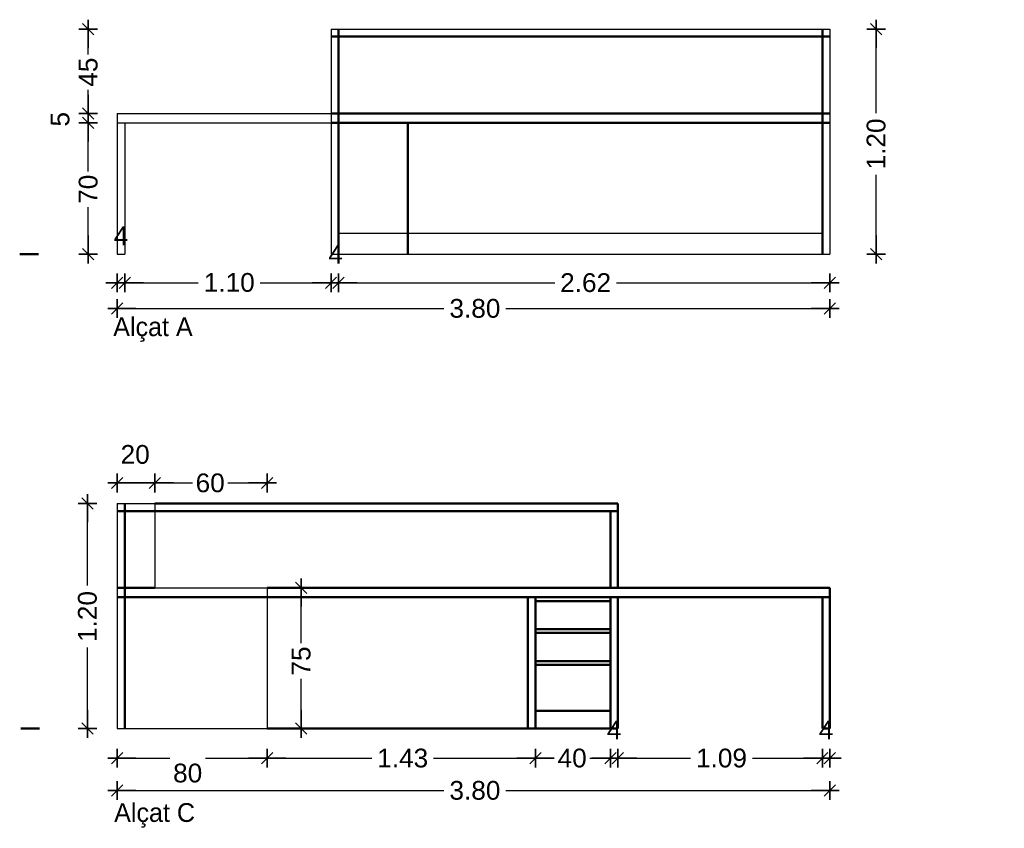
# Model space of a CAD drawing. Header units: metres. Extents: x -1 to 482, y -6 to 50.
# Tile 12 of 21: x 453.74 to 458.99, y 22.11 to 26.42. Entities that reach past the tile are written whole.
import ezdxf

# ---------------------------------------------------------------- set-up
doc = ezdxf.new("R2010")
doc.units = ezdxf.units.M
doc.header["$PDMODE"] = 65
for name, pattern in [('CONTINUA', [0]), ('PUNKT', [6.35, 0, -6.35]), ('VERDECKT', [9.525, 6.35, -3.175])]:
    doc.linetypes.add(name, pattern=pattern)
doc.layers.add('EQUIPAMENT INTERIOR', color=7, linetype='CONTINUA', lineweight=25)
doc.styles.add('ARIAL', font='arial.ttf')
doc.styles.add('Century Gothic', font='txt')
doc.dimstyles.new('DIMSTYLE_4', dxfattribs={"dimtxt": 0.1, "dimasz": 0.1, "dimexe": 0, "dimexo": 1e-06, "dimgap": 0.05, "dimtad": 0, "dimdec": 0, "dimlfac": 100, "dimrnd": 1, "dimzin": 4, "dimdsep": 46, "dimtxsty": 'ARIAL', "dimblk1": 'ALL_ML_STRICH', "dimblk2": 'ALL_ML_STRICH', "dimsah": 1, "dimcen": 0, "dimse1": 1, "dimse2": 1, "dimclrd": 2, "dimclre": 2, "dimclrt": 2, "dimadec": 0, "dimazin": 0, "dimtfac": 1, "dimtdec": 0, "dimtix": 1, "dimtmove": 2, "dimatfit": 3, "dimfxl": 0, "dimtzin": 0, "dimlwd": 0, "dimlwe": 35, "dimarcsym": 0})
doc.dimstyles.new('DIMSTYLE_5', dxfattribs={"dimtxt": 0.1, "dimasz": 0.1, "dimexe": 0, "dimexo": 1e-06, "dimgap": 0.05, "dimtad": 0, "dimrnd": 0.01, "dimzin": 4, "dimdsep": 46, "dimtxsty": 'ARIAL', "dimblk1": 'ALL_ML_STRICH', "dimblk2": 'ALL_ML_STRICH', "dimsah": 1, "dimcen": 0, "dimse1": 1, "dimse2": 1, "dimclrd": 2, "dimclre": 2, "dimclrt": 2, "dimadec": 0, "dimazin": 0, "dimtfac": 1, "dimtdec": 0, "dimtix": 1, "dimtmove": 2, "dimatfit": 3, "dimfxl": 0, "dimtzin": 0, "dimlwd": 0, "dimlwe": 35, "dimarcsym": 0})
doc.dimstyles.new('DIMSTYLE_7', dxfattribs={"dimtxt": 0.1, "dimasz": 0.1, "dimexe": 0, "dimexo": 1e-06, "dimgap": 0.05, "dimtad": 2, "dimdec": 0, "dimlfac": 100, "dimrnd": 1, "dimzin": 4, "dimdsep": 46, "dimtxsty": 'ARIAL', "dimblk1": 'ALL_ML_STRICH', "dimblk2": 'ALL_ML_STRICH', "dimsah": 1, "dimcen": 0, "dimse1": 1, "dimse2": 1, "dimclrd": 2, "dimclre": 2, "dimclrt": 2, "dimadec": 0, "dimazin": 0, "dimtfac": 1, "dimtdec": 0, "dimtix": 1, "dimtmove": 2, "dimatfit": 3, "dimfxl": 0, "dimtvp": 1.2, "dimtzin": 0, "dimlwd": 0, "dimlwe": 35, "dimarcsym": 0})

# ---------------------------------------------------------------- blocks, each defined once
blk = doc.blocks.new('ALL_ML_STRICH')
at = {"color": 0, "linetype": 'ByBlock', "lineweight": -2}
for p, q in [((-1, 0), (0.5, 0)), ((-0.3, -0.3), (0.3, 0.3)), ((0, -0.5), (0, 0.5))]:
    blk.add_line(p, q, dxfattribs=at)
blk = doc.blocks.new('*D40')
at = {"layer": 'DEFPOINTS', "color": 2, "linetype": 'CONTINUA', "lineweight": 35, "transparency": 33554687}
for p in [(454.2637, 23.9537), (454.2637, 23.8442), (454.4637, 23.8442)]:
    blk.add_point(p, dxfattribs=at)
at = {"layer": 'EQUIPAMENT INTERIOR', "color": 2, "linetype": 'CONTINUA', "lineweight": -2, "transparency": 33554687}
blk.add_line((454.2637, 23.9537), (454.4637, 23.9537), dxfattribs=at)
at = {"layer": 'EQUIPAMENT INTERIOR', "color": 2, "linetype": 'CONTINUA', "lineweight": 35, "transparency": 33554687, "xscale": 0.1, "yscale": 0.1, "zscale": 0.1, "rotation": 180}
blk.add_blockref('ALL_ML_STRICH', (454.2637, 23.9537), dxfattribs=at)
at = {"layer": 'EQUIPAMENT INTERIOR', "color": 2, "linetype": 'CONTINUA', "lineweight": 35, "transparency": 33554687, "xscale": 0.1, "yscale": 0.1, "zscale": 0.1}
blk.add_blockref('ALL_ML_STRICH', (454.4637, 23.9537), dxfattribs=at)
at = {"layer": 'EQUIPAMENT INTERIOR', "color": 2, "linetype": 'CONTINUA', "lineweight": 35, "transparency": 33554687, "insert": (454.3594, 24.1054), "char_height": 0.1, "width": 0.2, "attachment_point": 5, "style": 'ARIAL'}
blk.add_mtext('\\A1;{20}', dxfattribs=at)
blk = doc.blocks.new('*D41')
at = {"layer": 'DEFPOINTS', "color": 2, "linetype": 'CONTINUA', "lineweight": 35, "transparency": 33554687}
for p in [(454.4637, 23.9537), (454.4637, 23.8442), (455.0637, 23.3942)]:
    blk.add_point(p, dxfattribs=at)
at = {"layer": 'EQUIPAMENT INTERIOR', "color": 2, "linetype": 'CONTINUA', "lineweight": -2, "transparency": 33554687}
for p, q in [((454.4637, 23.9537), (454.6644, 23.9537)), ((454.8544, 23.9537), (455.0637, 23.9537))]:
    blk.add_line(p, q, dxfattribs=at)
at = {"layer": 'EQUIPAMENT INTERIOR', "color": 2, "linetype": 'CONTINUA', "lineweight": 35, "transparency": 33554687, "xscale": 0.1, "yscale": 0.1, "zscale": 0.1, "rotation": 180}
blk.add_blockref('ALL_ML_STRICH', (454.4637, 23.9537), dxfattribs=at)
at = {"layer": 'EQUIPAMENT INTERIOR', "color": 2, "linetype": 'CONTINUA', "lineweight": 35, "transparency": 33554687, "xscale": 0.1, "yscale": 0.1, "zscale": 0.1}
blk.add_blockref('ALL_ML_STRICH', (455.0637, 23.9537), dxfattribs=at)
at = {"layer": 'EQUIPAMENT INTERIOR', "color": 2, "linetype": 'CONTINUA', "lineweight": 35, "transparency": 33554687, "insert": (454.7594, 23.9537), "char_height": 0.1, "width": 0.2, "attachment_point": 5, "style": 'ARIAL'}
blk.add_mtext('\\A1;{60}', dxfattribs=at)
blk = doc.blocks.new('*D42')
at = {"layer": 'DEFPOINTS', "color": 2, "linetype": 'CONTINUA', "lineweight": 35, "transparency": 33554687}
for p in [(454.2637, 25.1742), (454.3037, 25.1742), (454.2637, 25.0214)]:
    blk.add_point(p, dxfattribs=at)
at = {"layer": 'EQUIPAMENT INTERIOR', "color": 2, "linetype": 'CONTINUA', "lineweight": -2, "transparency": 33554687}
blk.add_line((454.2637, 25.0214), (454.3037, 25.0214), dxfattribs=at)
at = {"layer": 'EQUIPAMENT INTERIOR', "color": 2, "linetype": 'CONTINUA', "lineweight": 35, "transparency": 33554687, "xscale": 0.1, "yscale": 0.1, "zscale": 0.1}
blk.add_blockref('ALL_ML_STRICH', (454.3037, 25.0214), dxfattribs=at)
at = {"layer": 'EQUIPAMENT INTERIOR', "color": 2, "linetype": 'CONTINUA', "lineweight": 35, "transparency": 33554687, "xscale": 0.1, "yscale": 0.1, "zscale": 0.1, "rotation": 180}
blk.add_blockref('ALL_ML_STRICH', (454.2637, 25.0214), dxfattribs=at)
at = {"layer": 'EQUIPAMENT INTERIOR', "color": 2, "linetype": 'CONTINUA', "lineweight": 35, "transparency": 33554687, "insert": (454.2833, 25.2714), "char_height": 0.1, "width": 0.1, "attachment_point": 5, "style": 'ARIAL'}
blk.add_mtext('\\A1;{4}', dxfattribs=at)
blk = doc.blocks.new('*D43')
at = {"layer": 'DEFPOINTS', "color": 2, "linetype": 'CONTINUA', "lineweight": 35, "transparency": 33554687}
for p in [(454.3037, 25.1742), (455.4037, 25.1742), (454.3037, 25.0214)]:
    blk.add_point(p, dxfattribs=at)
at = {"layer": 'EQUIPAMENT INTERIOR', "color": 2, "linetype": 'CONTINUA', "lineweight": -2, "transparency": 33554687}
for p, q in [((454.3037, 25.0214), (454.6961, 25.0214)), ((455.0261, 25.0214), (455.4037, 25.0214))]:
    blk.add_line(p, q, dxfattribs=at)
at = {"layer": 'EQUIPAMENT INTERIOR', "color": 2, "linetype": 'CONTINUA', "lineweight": 35, "transparency": 33554687, "xscale": 0.1, "yscale": 0.1, "zscale": 0.1, "rotation": 180}
blk.add_blockref('ALL_ML_STRICH', (454.3037, 25.0214), dxfattribs=at)
at = {"layer": 'EQUIPAMENT INTERIOR', "color": 2, "linetype": 'CONTINUA', "lineweight": 35, "transparency": 33554687, "xscale": 0.1, "yscale": 0.1, "zscale": 0.1}
blk.add_blockref('ALL_ML_STRICH', (455.4037, 25.0214), dxfattribs=at)
at = {"layer": 'EQUIPAMENT INTERIOR', "color": 2, "linetype": 'CONTINUA', "lineweight": 35, "transparency": 33554687, "insert": (454.8611, 25.0225), "char_height": 0.1, "width": 0.4, "attachment_point": 5, "style": 'ARIAL'}
blk.add_mtext('\\A1;{\\A1;{1.10\\H0.066000;\\S^ ;}}', dxfattribs=at)
blk = doc.blocks.new('*D44')
at = {"layer": 'DEFPOINTS', "color": 2, "linetype": 'CONTINUA', "lineweight": 35, "transparency": 33554687}
for p in [(455.4037, 25.1742), (455.4437, 25.1742), (455.4037, 25.0214)]:
    blk.add_point(p, dxfattribs=at)
at = {"layer": 'EQUIPAMENT INTERIOR', "color": 2, "linetype": 'CONTINUA', "lineweight": -2, "transparency": 33554687}
blk.add_line((455.4037, 25.0214), (455.4437, 25.0214), dxfattribs=at)
at = {"layer": 'EQUIPAMENT INTERIOR', "color": 2, "linetype": 'CONTINUA', "lineweight": 35, "transparency": 33554687, "xscale": 0.1, "yscale": 0.1, "zscale": 0.1}
blk.add_blockref('ALL_ML_STRICH', (455.4437, 25.0214), dxfattribs=at)
at = {"layer": 'EQUIPAMENT INTERIOR', "color": 2, "linetype": 'CONTINUA', "lineweight": 35, "transparency": 33554687, "xscale": 0.1, "yscale": 0.1, "zscale": 0.1, "rotation": 180}
blk.add_blockref('ALL_ML_STRICH', (455.4037, 25.0214), dxfattribs=at)
at = {"layer": 'EQUIPAMENT INTERIOR', "color": 2, "linetype": 'CONTINUA', "lineweight": 35, "transparency": 33554687, "insert": (455.4283, 25.1732), "char_height": 0.1, "width": 0.1, "attachment_point": 5, "style": 'ARIAL'}
blk.add_mtext('\\A1;{4}', dxfattribs=at)
blk = doc.blocks.new('*D45')
at = {"layer": 'DEFPOINTS', "color": 2, "linetype": 'CONTINUA', "lineweight": 35, "transparency": 33554687}
for p in [(455.4437, 25.1742), (458.0637, 25.1742), (455.4437, 25.0214)]:
    blk.add_point(p, dxfattribs=at)
at = {"layer": 'EQUIPAMENT INTERIOR', "color": 2, "linetype": 'CONTINUA', "lineweight": -2, "transparency": 33554687}
for p, q in [((455.4437, 25.0214), (456.5965, 25.0214)), ((456.9265, 25.0214), (458.0637, 25.0214))]:
    blk.add_line(p, q, dxfattribs=at)
at = {"layer": 'EQUIPAMENT INTERIOR', "color": 2, "linetype": 'CONTINUA', "lineweight": 35, "transparency": 33554687, "xscale": 0.1, "yscale": 0.1, "zscale": 0.1, "rotation": 180}
blk.add_blockref('ALL_ML_STRICH', (455.4437, 25.0214), dxfattribs=at)
at = {"layer": 'EQUIPAMENT INTERIOR', "color": 2, "linetype": 'CONTINUA', "lineweight": 35, "transparency": 33554687, "xscale": 0.1, "yscale": 0.1, "zscale": 0.1}
blk.add_blockref('ALL_ML_STRICH', (458.0637, 25.0214), dxfattribs=at)
at = {"layer": 'EQUIPAMENT INTERIOR', "color": 2, "linetype": 'CONTINUA', "lineweight": 35, "transparency": 33554687, "insert": (456.7615, 25.0214), "char_height": 0.1, "width": 0.4, "attachment_point": 5, "style": 'ARIAL'}
blk.add_mtext('\\A1;{\\A1;{2.62\\H0.066000;\\S^ ;}}', dxfattribs=at)
blk = doc.blocks.new('*D49')
at = {"layer": 'DEFPOINTS', "color": 2, "linetype": 'CONTINUA', "lineweight": 35, "transparency": 33554687}
for p in [(454.2637, 25.1742), (458.0637, 25.1742), (454.2637, 24.8842)]:
    blk.add_point(p, dxfattribs=at)
at = {"layer": 'EQUIPAMENT INTERIOR', "color": 2, "linetype": 'CONTINUA', "lineweight": -2, "transparency": 33554687}
for p, q in [((454.2637, 24.8842), (456.0061, 24.8842)), ((456.3361, 24.8842), (458.0637, 24.8842))]:
    blk.add_line(p, q, dxfattribs=at)
at = {"layer": 'EQUIPAMENT INTERIOR', "color": 2, "linetype": 'CONTINUA', "lineweight": 35, "transparency": 33554687, "xscale": 0.1, "yscale": 0.1, "zscale": 0.1, "rotation": 180}
blk.add_blockref('ALL_ML_STRICH', (454.2637, 24.8842), dxfattribs=at)
at = {"layer": 'EQUIPAMENT INTERIOR', "color": 2, "linetype": 'CONTINUA', "lineweight": 35, "transparency": 33554687, "xscale": 0.1, "yscale": 0.1, "zscale": 0.1}
blk.add_blockref('ALL_ML_STRICH', (458.0637, 24.8842), dxfattribs=at)
at = {"layer": 'EQUIPAMENT INTERIOR', "color": 2, "linetype": 'CONTINUA', "lineweight": 35, "transparency": 33554687, "insert": (456.1711, 24.8842), "char_height": 0.1, "width": 0.4, "attachment_point": 5, "style": 'ARIAL'}
blk.add_mtext('\\A1;{\\A1;{3.80\\H0.066000;\\S^ ;}}', dxfattribs=at)
blk = doc.blocks.new('*D50')
at = {"layer": 'DEFPOINTS', "color": 2, "linetype": 'CONTINUA', "lineweight": 35, "transparency": 33554687}
for p in [(454.2637, 22.6442), (458.0637, 22.6442), (454.2637, 22.3139)]:
    blk.add_point(p, dxfattribs=at)
at = {"layer": 'EQUIPAMENT INTERIOR', "color": 2, "linetype": 'CONTINUA', "lineweight": -2, "transparency": 33554687}
for p, q in [((454.2637, 22.3139), (456.0061, 22.3139)), ((456.3361, 22.3139), (458.0637, 22.3139))]:
    blk.add_line(p, q, dxfattribs=at)
at = {"layer": 'EQUIPAMENT INTERIOR', "color": 2, "linetype": 'CONTINUA', "lineweight": 35, "transparency": 33554687, "xscale": 0.1, "yscale": 0.1, "zscale": 0.1, "rotation": 180}
blk.add_blockref('ALL_ML_STRICH', (454.2637, 22.3139), dxfattribs=at)
at = {"layer": 'EQUIPAMENT INTERIOR', "color": 2, "linetype": 'CONTINUA', "lineweight": 35, "transparency": 33554687, "xscale": 0.1, "yscale": 0.1, "zscale": 0.1}
blk.add_blockref('ALL_ML_STRICH', (458.0637, 22.3139), dxfattribs=at)
at = {"layer": 'EQUIPAMENT INTERIOR', "color": 2, "linetype": 'CONTINUA', "lineweight": 35, "transparency": 33554687, "insert": (456.1711, 22.3139), "char_height": 0.1, "width": 0.4, "attachment_point": 5, "style": 'ARIAL'}
blk.add_mtext('\\A1;{\\A1;{3.80\\H0.066000;\\S^ ;}}', dxfattribs=at)
blk = doc.blocks.new('*D113')
at = {"layer": 'DEFPOINTS', "color": 2, "linetype": 'CONTINUA', "lineweight": 35, "transparency": 33554687}
for p in [(458.0637, 26.3742), (458.0637, 25.1742), (458.3105, 25.1742)]:
    blk.add_point(p, dxfattribs=at)
at = {"layer": 'EQUIPAMENT INTERIOR', "color": 2, "linetype": 'CONTINUA', "lineweight": -2, "transparency": 33554687}
for p, q in [((458.3105, 25.9266), (458.3105, 26.3742)), ((458.3105, 25.1742), (458.3105, 25.5966))]:
    blk.add_line(p, q, dxfattribs=at)
at = {"layer": 'EQUIPAMENT INTERIOR', "color": 2, "linetype": 'CONTINUA', "lineweight": 35, "transparency": 33554687, "xscale": 0.1, "yscale": 0.1, "zscale": 0.1}
for p, rotation in [((458.3105, 26.3742), 90), ((458.3105, 25.1742), 270)]:
    blk.add_blockref('ALL_ML_STRICH', p, dxfattribs=dict(at, rotation=rotation))
at = {"layer": 'EQUIPAMENT INTERIOR', "color": 2, "linetype": 'CONTINUA', "lineweight": 35, "transparency": 33554687, "insert": (458.3105, 25.7616), "char_height": 0.1, "width": 0.4, "attachment_point": 5, "rotation": 90, "style": 'ARIAL'}
blk.add_mtext('\\A1;{\\A1;{1.20\\H0.066000;\\S^ ;}}', dxfattribs=at)
blk = doc.blocks.new('*D115')
at = {"layer": 'DEFPOINTS', "color": 2, "linetype": 'CONTINUA', "lineweight": 35, "transparency": 33554687}
for p in [(454.4288, 25.8742), (454.1092, 25.1742), (454.2637, 25.1742)]:
    blk.add_point(p, dxfattribs=at)
at = {"layer": 'EQUIPAMENT INTERIOR', "color": 2, "linetype": 'CONTINUA', "lineweight": -2, "transparency": 33554687}
for p, q in [((454.1092, 25.6149), (454.1092, 25.8742)), ((454.1092, 25.1742), (454.1092, 25.4249))]:
    blk.add_line(p, q, dxfattribs=at)
at = {"layer": 'EQUIPAMENT INTERIOR', "color": 2, "linetype": 'CONTINUA', "lineweight": 35, "transparency": 33554687, "xscale": 0.1, "yscale": 0.1, "zscale": 0.1}
for p, rotation in [((454.1092, 25.8742), 90), ((454.1092, 25.1742), 270)]:
    blk.add_blockref('ALL_ML_STRICH', p, dxfattribs=dict(at, rotation=rotation))
at = {"layer": 'EQUIPAMENT INTERIOR', "color": 2, "linetype": 'CONTINUA', "lineweight": 35, "transparency": 33554687, "insert": (454.1092, 25.5199), "char_height": 0.1, "width": 0.2, "attachment_point": 5, "rotation": 90, "style": 'ARIAL'}
blk.add_mtext('\\A1;{70}', dxfattribs=at)
blk = doc.blocks.new('*D116')
at = {"layer": 'DEFPOINTS', "color": 2, "linetype": 'CONTINUA', "lineweight": 35, "transparency": 33554687}
for p in [(454.2637, 25.9242), (454.1092, 25.8742), (454.4288, 25.8742)]:
    blk.add_point(p, dxfattribs=at)
at = {"layer": 'EQUIPAMENT INTERIOR', "color": 2, "linetype": 'CONTINUA', "lineweight": -2, "transparency": 33554687}
blk.add_line((454.1092, 25.8742), (454.1092, 25.9242), dxfattribs=at)
at = {"layer": 'EQUIPAMENT INTERIOR', "color": 2, "linetype": 'CONTINUA', "lineweight": 35, "transparency": 33554687, "xscale": 0.1, "yscale": 0.1, "zscale": 0.1}
for p, rotation in [((454.1092, 25.8742), 270), ((454.1092, 25.9242), 90)]:
    blk.add_blockref('ALL_ML_STRICH', p, dxfattribs=dict(at, rotation=rotation))
at = {"layer": 'EQUIPAMENT INTERIOR', "color": 2, "linetype": 'CONTINUA', "lineweight": 35, "transparency": 33554687, "insert": (453.9592, 25.8932), "char_height": 0.1, "width": 0.1, "attachment_point": 5, "rotation": 90, "style": 'ARIAL'}
blk.add_mtext('\\A1;{5}', dxfattribs=at)
blk = doc.blocks.new('*D117')
at = {"layer": 'DEFPOINTS', "color": 2, "linetype": 'CONTINUA', "lineweight": 35, "transparency": 33554687}
for p in [(455.4037, 26.3742), (454.1092, 25.9242), (454.2637, 25.9242)]:
    blk.add_point(p, dxfattribs=at)
at = {"layer": 'EQUIPAMENT INTERIOR', "color": 2, "linetype": 'CONTINUA', "lineweight": -2, "transparency": 33554687}
for p, q in [((454.1092, 26.2393), (454.1092, 26.3742)), ((454.1092, 25.9242), (454.1092, 26.0493))]:
    blk.add_line(p, q, dxfattribs=at)
at = {"layer": 'EQUIPAMENT INTERIOR', "color": 2, "linetype": 'CONTINUA', "lineweight": 35, "transparency": 33554687, "xscale": 0.1, "yscale": 0.1, "zscale": 0.1}
for p, rotation in [((454.1092, 26.3742), 90), ((454.1092, 25.9242), 270)]:
    blk.add_blockref('ALL_ML_STRICH', p, dxfattribs=dict(at, rotation=rotation))
at = {"layer": 'EQUIPAMENT INTERIOR', "color": 2, "linetype": 'CONTINUA', "lineweight": 35, "transparency": 33554687, "insert": (454.1092, 26.1443), "char_height": 0.1, "width": 0.2, "attachment_point": 5, "rotation": 90, "style": 'ARIAL'}
blk.add_mtext('\\A1;{45}', dxfattribs=at)
blk = doc.blocks.new('*D118')
at = {"layer": 'DEFPOINTS', "color": 2, "linetype": 'CONTINUA', "lineweight": 35, "transparency": 33554687}
for p in [(454.2637, 23.8442), (454.1051, 22.6442), (454.2637, 22.6442)]:
    blk.add_point(p, dxfattribs=at)
at = {"layer": 'EQUIPAMENT INTERIOR', "color": 2, "linetype": 'CONTINUA', "lineweight": -2, "transparency": 33554687}
for p, q in [((454.1051, 23.4066), (454.1051, 23.8442)), ((454.1051, 22.6442), (454.1051, 23.0766))]:
    blk.add_line(p, q, dxfattribs=at)
at = {"layer": 'EQUIPAMENT INTERIOR', "color": 2, "linetype": 'CONTINUA', "lineweight": 35, "transparency": 33554687, "xscale": 0.1, "yscale": 0.1, "zscale": 0.1}
for p, rotation in [((454.1051, 23.8442), 90), ((454.1051, 22.6442), 270)]:
    blk.add_blockref('ALL_ML_STRICH', p, dxfattribs=dict(at, rotation=rotation))
at = {"layer": 'EQUIPAMENT INTERIOR', "color": 2, "linetype": 'CONTINUA', "lineweight": 35, "transparency": 33554687, "insert": (454.1051, 23.2416), "char_height": 0.1, "width": 0.4, "attachment_point": 5, "rotation": 90, "style": 'ARIAL'}
blk.add_mtext('\\A1;{\\A1;{1.20\\H0.066000;\\S^ ;}}', dxfattribs=at)
blk = doc.blocks.new('*D119')
at = {"layer": 'DEFPOINTS', "color": 2, "linetype": 'CONTINUA', "lineweight": 35, "transparency": 33554687}
for p in [(455.0637, 23.3942), (455.0637, 22.6442), (455.245, 22.6442)]:
    blk.add_point(p, dxfattribs=at)
at = {"layer": 'EQUIPAMENT INTERIOR', "color": 2, "linetype": 'CONTINUA', "lineweight": -2, "transparency": 33554687}
for p, q in [((455.245, 23.0993), (455.245, 23.3942)), ((455.245, 22.6442), (455.245, 22.9093))]:
    blk.add_line(p, q, dxfattribs=at)
at = {"layer": 'EQUIPAMENT INTERIOR', "color": 2, "linetype": 'CONTINUA', "lineweight": 35, "transparency": 33554687, "xscale": 0.1, "yscale": 0.1, "zscale": 0.1}
for p, rotation in [((455.245, 23.3942), 90), ((455.245, 22.6442), 270)]:
    blk.add_blockref('ALL_ML_STRICH', p, dxfattribs=dict(at, rotation=rotation))
at = {"layer": 'EQUIPAMENT INTERIOR', "color": 2, "linetype": 'CONTINUA', "lineweight": 35, "transparency": 33554687, "insert": (455.245, 23.0043), "char_height": 0.1, "width": 0.2, "attachment_point": 5, "rotation": 90, "style": 'ARIAL'}
blk.add_mtext('\\A1;{75}', dxfattribs=at)
blk = doc.blocks.new('*D120')
at = {"layer": 'DEFPOINTS', "color": 2, "linetype": 'CONTINUA', "lineweight": 35, "transparency": 33554687}
for p in [(454.2637, 22.6442), (455.0637, 22.6442), (454.2637, 22.4862)]:
    blk.add_point(p, dxfattribs=at)
at = {"layer": 'EQUIPAMENT INTERIOR', "color": 2, "linetype": 'CONTINUA', "lineweight": -2, "transparency": 33554687}
for p, q in [((454.2637, 22.4862), (454.5444, 22.4862)), ((454.7344, 22.4862), (455.0637, 22.4862))]:
    blk.add_line(p, q, dxfattribs=at)
at = {"layer": 'EQUIPAMENT INTERIOR', "color": 2, "linetype": 'CONTINUA', "lineweight": 35, "transparency": 33554687, "xscale": 0.1, "yscale": 0.1, "zscale": 0.1, "rotation": 180}
blk.add_blockref('ALL_ML_STRICH', (454.2637, 22.4862), dxfattribs=at)
at = {"layer": 'EQUIPAMENT INTERIOR', "color": 2, "linetype": 'CONTINUA', "lineweight": 35, "transparency": 33554687, "xscale": 0.1, "yscale": 0.1, "zscale": 0.1}
blk.add_blockref('ALL_ML_STRICH', (455.0637, 22.4862), dxfattribs=at)
at = {"layer": 'EQUIPAMENT INTERIOR', "color": 2, "linetype": 'CONTINUA', "lineweight": 35, "transparency": 33554687, "insert": (454.6394, 22.4062), "char_height": 0.1, "width": 0.2, "attachment_point": 5, "style": 'ARIAL'}
blk.add_mtext('\\A1;{80}', dxfattribs=at)
blk = doc.blocks.new('*D121')
at = {"layer": 'DEFPOINTS', "color": 2, "linetype": 'CONTINUA', "lineweight": 35, "transparency": 33554687}
for p in [(456.4937, 23.0741), (455.0637, 22.6442), (455.0637, 22.4862)]:
    blk.add_point(p, dxfattribs=at)
at = {"layer": 'EQUIPAMENT INTERIOR', "color": 2, "linetype": 'CONTINUA', "lineweight": -2, "transparency": 33554687}
for p, q in [((455.0637, 22.4862), (455.621, 22.4862)), ((455.951, 22.4862), (456.4937, 22.4862))]:
    blk.add_line(p, q, dxfattribs=at)
at = {"layer": 'EQUIPAMENT INTERIOR', "color": 2, "linetype": 'CONTINUA', "lineweight": 35, "transparency": 33554687, "xscale": 0.1, "yscale": 0.1, "zscale": 0.1, "rotation": 180}
blk.add_blockref('ALL_ML_STRICH', (455.0637, 22.4862), dxfattribs=at)
at = {"layer": 'EQUIPAMENT INTERIOR', "color": 2, "linetype": 'CONTINUA', "lineweight": 35, "transparency": 33554687, "xscale": 0.1, "yscale": 0.1, "zscale": 0.1}
blk.add_blockref('ALL_ML_STRICH', (456.4937, 22.4862), dxfattribs=at)
at = {"layer": 'EQUIPAMENT INTERIOR', "color": 2, "linetype": 'CONTINUA', "lineweight": 35, "transparency": 33554687, "insert": (455.786, 22.4862), "char_height": 0.1, "width": 0.4, "attachment_point": 5, "style": 'ARIAL'}
blk.add_mtext('\\A1;{\\A1;{1.43\\H0.066000;\\S^ ;}}', dxfattribs=at)
blk = doc.blocks.new('*D122')
at = {"layer": 'DEFPOINTS', "color": 2, "linetype": 'CONTINUA', "lineweight": 35, "transparency": 33554687}
for p in [(456.4937, 23.0741), (456.8937, 23.0741), (456.4937, 22.4862)]:
    blk.add_point(p, dxfattribs=at)
at = {"layer": 'EQUIPAMENT INTERIOR', "color": 2, "linetype": 'CONTINUA', "lineweight": -2, "transparency": 33554687}
for p, q in [((456.4937, 22.4862), (456.5944, 22.4862)), ((456.7844, 22.4862), (456.8937, 22.4862))]:
    blk.add_line(p, q, dxfattribs=at)
at = {"layer": 'EQUIPAMENT INTERIOR', "color": 2, "linetype": 'CONTINUA', "lineweight": 35, "transparency": 33554687, "xscale": 0.1, "yscale": 0.1, "zscale": 0.1, "rotation": 180}
blk.add_blockref('ALL_ML_STRICH', (456.4937, 22.4862), dxfattribs=at)
at = {"layer": 'EQUIPAMENT INTERIOR', "color": 2, "linetype": 'CONTINUA', "lineweight": 35, "transparency": 33554687, "xscale": 0.1, "yscale": 0.1, "zscale": 0.1}
blk.add_blockref('ALL_ML_STRICH', (456.8937, 22.4862), dxfattribs=at)
at = {"layer": 'EQUIPAMENT INTERIOR', "color": 2, "linetype": 'CONTINUA', "lineweight": 35, "transparency": 33554687, "insert": (456.6894, 22.4862), "char_height": 0.1, "width": 0.2, "attachment_point": 5, "style": 'ARIAL'}
blk.add_mtext('\\A1;{40}', dxfattribs=at)
blk = doc.blocks.new('*D123')
at = {"layer": 'DEFPOINTS', "color": 2, "linetype": 'CONTINUA', "lineweight": 35, "transparency": 33554687}
for p in [(456.8937, 23.0741), (456.9337, 23.0741), (456.8937, 22.4862)]:
    blk.add_point(p, dxfattribs=at)
at = {"layer": 'EQUIPAMENT INTERIOR', "color": 2, "linetype": 'CONTINUA', "lineweight": -2, "transparency": 33554687}
blk.add_line((456.8937, 22.4862), (456.9337, 22.4862), dxfattribs=at)
at = {"layer": 'EQUIPAMENT INTERIOR', "color": 2, "linetype": 'CONTINUA', "lineweight": 35, "transparency": 33554687, "xscale": 0.1, "yscale": 0.1, "zscale": 0.1}
blk.add_blockref('ALL_ML_STRICH', (456.9337, 22.4862), dxfattribs=at)
at = {"layer": 'EQUIPAMENT INTERIOR', "color": 2, "linetype": 'CONTINUA', "lineweight": 35, "transparency": 33554687, "xscale": 0.1, "yscale": 0.1, "zscale": 0.1, "rotation": 180}
blk.add_blockref('ALL_ML_STRICH', (456.8937, 22.4862), dxfattribs=at)
at = {"layer": 'EQUIPAMENT INTERIOR', "color": 2, "linetype": 'CONTINUA', "lineweight": 35, "transparency": 33554687, "insert": (456.9133, 22.6362), "char_height": 0.1, "width": 0.1, "attachment_point": 5, "style": 'ARIAL'}
blk.add_mtext('\\A1;{4}', dxfattribs=at)
blk = doc.blocks.new('*D124')
at = {"layer": 'DEFPOINTS', "color": 2, "linetype": 'CONTINUA', "lineweight": 35, "transparency": 33554687}
for p in [(458.0237, 23.136), (456.9337, 23.0741), (456.9337, 22.4862)]:
    blk.add_point(p, dxfattribs=at)
at = {"layer": 'EQUIPAMENT INTERIOR', "color": 2, "linetype": 'CONTINUA', "lineweight": -2, "transparency": 33554687}
for p, q in [((456.9337, 22.4862), (457.3209, 22.4862)), ((457.6509, 22.4862), (458.0237, 22.4862))]:
    blk.add_line(p, q, dxfattribs=at)
at = {"layer": 'EQUIPAMENT INTERIOR', "color": 2, "linetype": 'CONTINUA', "lineweight": 35, "transparency": 33554687, "xscale": 0.1, "yscale": 0.1, "zscale": 0.1, "rotation": 180}
blk.add_blockref('ALL_ML_STRICH', (456.9337, 22.4862), dxfattribs=at)
at = {"layer": 'EQUIPAMENT INTERIOR', "color": 2, "linetype": 'CONTINUA', "lineweight": 35, "transparency": 33554687, "xscale": 0.1, "yscale": 0.1, "zscale": 0.1}
blk.add_blockref('ALL_ML_STRICH', (458.0237, 22.4862), dxfattribs=at)
at = {"layer": 'EQUIPAMENT INTERIOR', "color": 2, "linetype": 'CONTINUA', "lineweight": 35, "transparency": 33554687, "insert": (457.4859, 22.4862), "char_height": 0.1, "width": 0.4, "attachment_point": 5, "style": 'ARIAL'}
blk.add_mtext('\\A1;{\\A1;{1.09\\H0.066000;\\S^ ;}}', dxfattribs=at)
blk = doc.blocks.new('*D125')
at = {"layer": 'DEFPOINTS', "color": 2, "linetype": 'CONTINUA', "lineweight": 35, "transparency": 33554687}
for p in [(458.0237, 23.136), (458.0637, 23.136), (458.0237, 22.4862)]:
    blk.add_point(p, dxfattribs=at)
at = {"layer": 'EQUIPAMENT INTERIOR', "color": 2, "linetype": 'CONTINUA', "lineweight": -2, "transparency": 33554687}
blk.add_line((458.0237, 22.4862), (458.0637, 22.4862), dxfattribs=at)
at = {"layer": 'EQUIPAMENT INTERIOR', "color": 2, "linetype": 'CONTINUA', "lineweight": 35, "transparency": 33554687, "xscale": 0.1, "yscale": 0.1, "zscale": 0.1}
blk.add_blockref('ALL_ML_STRICH', (458.0637, 22.4862), dxfattribs=at)
at = {"layer": 'EQUIPAMENT INTERIOR', "color": 2, "linetype": 'CONTINUA', "lineweight": 35, "transparency": 33554687, "xscale": 0.1, "yscale": 0.1, "zscale": 0.1, "rotation": 180}
blk.add_blockref('ALL_ML_STRICH', (458.0237, 22.4862), dxfattribs=at)
at = {"layer": 'EQUIPAMENT INTERIOR', "color": 2, "linetype": 'CONTINUA', "lineweight": 35, "transparency": 33554687, "insert": (458.0433, 22.6362), "char_height": 0.1, "width": 0.1, "attachment_point": 5, "style": 'ARIAL'}
blk.add_mtext('\\A1;{4}', dxfattribs=at)

msp = doc.modelspace()

# ---------------------------------------------------------------- linework, layer by layer
at = {"layer": 'EQUIPAMENT INTERIOR', "color": 7, "linetype": 'CONTINUA', "lineweight": 25, "transparency": 33554687}
for p, q in [((455.4037, 26.3742), (458.0637, 26.3742)), ((455.4037, 26.3742), (455.4037, 25.1742)), ((458.0637, 26.3742), (458.0637, 25.1742)), ((454.2637, 25.9242), (454.2637, 25.1742)), ((454.2637, 25.9242), (455.4037, 25.9242)), ((454.2637, 25.8742), (455.4037, 25.8742)), ((454.3037, 25.8742), (454.3037, 25.1742)), ((455.4437, 25.2862), (455.4437, 25.1742)), ((455.4437, 25.2862), (458.0237, 25.2862)), ((458.0237, 25.2862), (458.0237, 25.1742)), ((454.2637, 25.1742), (454.3037, 25.1742)), ((455.4037, 25.1742), (458.0637, 25.1742)), ((454.2637, 23.8442), (454.2637, 22.6442)), ((454.2637, 23.8442), (454.4637, 23.8442)), ((454.4637, 23.8442), (454.4637, 23.3942)), ((454.4637, 23.3942), (455.0637, 23.3942)), ((455.0637, 23.3942), (455.0637, 22.6442)), ((454.2637, 22.6442), (455.0637, 22.6442))]:
    msp.add_line(p, q, dxfattribs=at)
at = {"layer": 'EQUIPAMENT INTERIOR', "color": 202, "linetype": 'VERDECKT', "lineweight": 50, "transparency": 33554687}
for p, q in [((455.4437, 26.3742), (455.4437, 25.1742)), ((458.0237, 26.3742), (458.0237, 25.1742)), ((455.4037, 26.3342), (458.0637, 26.3342)), ((455.4037, 25.9242), (458.0637, 25.9242)), ((455.4037, 25.8742), (458.0637, 25.8742)), ((455.8137, 25.8742), (455.8137, 25.1742)), ((454.3037, 23.8442), (454.3037, 22.6442)), ((454.2635, 23.8042), (454.4637, 23.8042)), ((454.2637, 23.3942), (454.4637, 23.3942)), ((454.2637, 23.3442), (455.0637, 23.3442))]:
    msp.add_line(p, q, dxfattribs=at)
at = {"layer": 'EQUIPAMENT INTERIOR', "color": 202, "linetype": 'PUNKT', "lineweight": 50, "transparency": 33554687}
for p, q in [((453.7437, 25.1742), (464.4261, 25.1742)), ((453.7491, 22.6442), (464.2614, 22.6442))]:
    msp.add_line(p, q, dxfattribs=at)
at = {"layer": 'EQUIPAMENT INTERIOR', "color": 202, "linetype": 'CONTINUA', "lineweight": 50, "transparency": 33554687}
for p, q in [((454.4637, 23.8442), (456.9337, 23.8442)), ((456.9337, 23.8442), (456.9337, 23.3942)), ((454.4637, 23.8042), (456.9337, 23.8042)), ((456.8937, 23.8042), (456.8937, 23.3942)), ((455.0637, 23.3942), (458.0637, 23.3942)), ((458.0637, 23.3942), (458.0637, 22.6442)), ((455.0637, 23.3442), (458.0637, 23.3442)), ((456.4537, 23.3442), (456.4537, 22.6442)), ((456.4937, 23.3442), (456.4937, 22.6442)), ((456.8937, 23.3242), (456.4937, 23.3242)), ((456.8937, 23.3442), (456.8937, 22.6442)), ((456.9337, 23.3442), (456.9337, 22.6442)), ((458.0237, 23.3442), (458.0237, 22.6442)), ((456.4937, 23.1742), (456.892, 23.1742)), ((456.8937, 23.1742), (456.4937, 23.1742)), ((456.8937, 23.1542), (456.4937, 23.1542)), ((456.4937, 23.0042), (456.892, 23.0042)), ((456.8937, 23.0042), (456.4937, 23.0042)), ((456.8937, 22.9842), (456.4937, 22.9842)), ((456.4937, 22.7392), (456.8937, 22.7392)), ((456.8937, 22.7392), (456.4937, 22.7392)), ((455.0637, 22.6442), (456.9337, 22.6442)), ((458.0237, 22.6442), (458.0637, 22.6442))]:
    msp.add_line(p, q, dxfattribs=at)

# ---------------------------------------------------------------- texts
at = {"layer": 'EQUIPAMENT INTERIOR', "color": 7, "linetype": 'CONTINUA', "lineweight": 25, "transparency": 33554687, "char_height": 0.1, "attachment_point": 7, "style": 'Century Gothic'}
for s, insert, width in [('Alçat\\~A', (454.2425, 24.7061), 0.555), ('Alçat\\~C', (454.2475, 22.1154), 0.565)]:
    msp.add_mtext(s, dxfattribs=dict(at, insert=insert, width=width))

# ---------------------------------------------------------------- dimensions: what is measured, and where the dimension line sits
at = {"layer": 'EQUIPAMENT INTERIOR', "color": 2, "linetype": 'CONTINUA', "lineweight": 35, "transparency": 33554687}
for base, p1, p2, dimstyle, picture, middle in [((454.1092, 26.3742), (454.2637, 25.9242), (455.4037, 26.3742), 'DIMSTYLE_4', '*D117', (454.1092, 26.1443)), ((458.3105, 26.3742), (458.0637, 25.1742), (458.0637, 26.3742), 'DIMSTYLE_5', '*D113', (458.3105, 25.7616)), ((454.1092, 25.9242), (454.4288, 25.8742), (454.2637, 25.9242), 'DIMSTYLE_7', '*D116', (453.9592, 25.8932)), ((454.1092, 25.8742), (454.2637, 25.1742), (454.4288, 25.8742), 'DIMSTYLE_4', '*D115', (454.1092, 25.5199)), ((454.1051, 23.8442), (454.2637, 22.6442), (454.2637, 23.8442), 'DIMSTYLE_5', '*D118', (454.1051, 23.2416)), ((455.245, 23.3942), (455.0637, 22.6442), (455.0637, 23.3942), 'DIMSTYLE_4', '*D119', (455.245, 23.0043))]:
    dim = msp.add_linear_dim(base=base, p1=p1, p2=p2, angle=90, dimstyle=dimstyle, override={"dimpost": '<>', "dimclrd": 2, "dimclre": 2, "dimclrt": 2, "dimlwd": 0, "dimlwe": 35}, dxfattribs=at)
    dim.commit()
    dim.dimension.update_dxf_attribs({"geometry": picture, "text_midpoint": middle, "dimtype": 160})
for base, p1, p2, dimstyle, picture, middle in [((454.3037, 25.0214), (454.2637, 25.1742), (454.3037, 25.1742), 'DIMSTYLE_7', '*D42', (454.2833, 25.2714)), ((455.4437, 25.0214), (455.4037, 25.1742), (455.4437, 25.1742), 'DIMSTYLE_7', '*D44', (455.4283, 25.1732)), ((458.0637, 24.8842), (454.2637, 25.1742), (458.0637, 25.1742), 'DIMSTYLE_5', '*D49', (456.1711, 24.8842)), ((455.4037, 25.0214), (454.3037, 25.1742), (455.4037, 25.1742), 'DIMSTYLE_5', '*D43', (454.8611, 25.0225)), ((458.0637, 25.0214), (455.4437, 25.1742), (458.0637, 25.1742), 'DIMSTYLE_5', '*D45', (456.7615, 25.0214)), ((454.4637, 23.9537), (454.2637, 23.8442), (454.4637, 23.8442), 'DIMSTYLE_7', '*D40', (454.3594, 24.1054)), ((455.0637, 23.9537), (454.4637, 23.8442), (455.0637, 23.3942), 'DIMSTYLE_4', '*D41', (454.7594, 23.9537)), ((458.0237, 22.4862), (456.9337, 23.0741), (458.0237, 23.136), 'DIMSTYLE_5', '*D124', (457.4859, 22.4862)), ((458.0637, 22.4862), (458.0237, 23.136), (458.0637, 23.136), 'DIMSTYLE_7', '*D125', (458.0433, 22.6362)), ((456.4937, 22.4862), (455.0637, 22.6442), (456.4937, 23.0741), 'DIMSTYLE_5', '*D121', (455.786, 22.4862)), ((456.8937, 22.4862), (456.4937, 23.0741), (456.8937, 23.0741), 'DIMSTYLE_4', '*D122', (456.6894, 22.4862)), ((456.9337, 22.4862), (456.8937, 23.0741), (456.9337, 23.0741), 'DIMSTYLE_7', '*D123', (456.9133, 22.6362)), ((458.0637, 22.3139), (454.2637, 22.6442), (458.0637, 22.6442), 'DIMSTYLE_5', '*D50', (456.1711, 22.3139)), ((455.0637, 22.4862), (454.2637, 22.6442), (455.0637, 22.6442), 'DIMSTYLE_4', '*D120', (454.6394, 22.4062))]:
    dim = msp.add_linear_dim(base=base, p1=p1, p2=p2, dimstyle=dimstyle, override={"dimpost": '<>', "dimclrd": 2, "dimclre": 2, "dimclrt": 2, "dimlwd": 0, "dimlwe": 35}, dxfattribs=at)
    dim.commit()
    dim.dimension.update_dxf_attribs({"geometry": picture, "text_midpoint": middle, "dimtype": 160})

doc.saveas('drawing.dxf')
